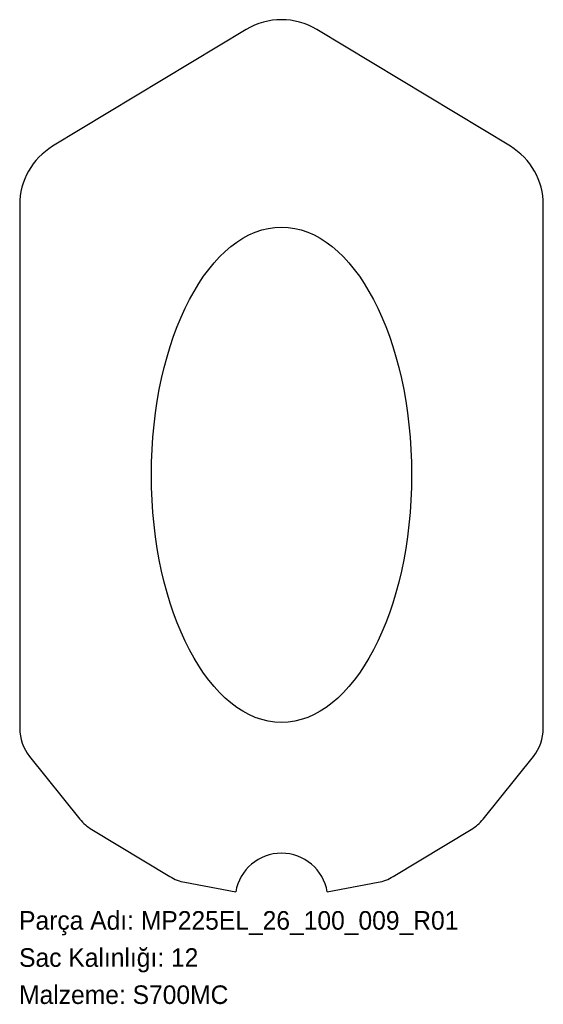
# Model space of a CAD drawing. Header units: millimetres. Extents: x 0 to 338, y -72 to 564.
import ezdxf

# ---------------------------------------------------------------- set-up
doc = ezdxf.new("R2010")
doc.units = ezdxf.units.MM
doc.linetypes.add('SLD-Katı', pattern=[0])
doc.linetypes.add('SLD-Sürekli', pattern=[0])
doc.layers.add('METIN', color=96, linetype='SLD-Katı')
doc.styles.add('SLDTEXTSTYLE0', font='ARIAL.TTF', dxfattribs={"width": 0.948, "bigfont": 'bigfont'})
doc.styles.add('SLDTEXTSTYLE1', font='ARIAL.TTF', dxfattribs={"width": 0.948})

msp = doc.modelspace()

# ---------------------------------------------------------------- linework, layer by layer
at = {"color": 7, "linetype": 'SLD-Sürekli', "lineweight": 25}
for p, q in [((146.66, 557.51), (21.66, 482.05)), ((317.14, 482.05), (192.14, 557.51)), ((0.4, 444.38), (0.4, 106.09)), ((338.4, 106.09), (338.4, 444.38)), ((6.77, 87.95), (39.26, 47.42)), ((299.54, 47.42), (332.03, 87.95)), ((46.9, 40.74), (97.41, 10.24)), ((241.39, 10.24), (291.9, 40.74)), ((107.04, 6.57), (139.83, 0.4)), ((198.97, 0.4), (231.76, 6.57))]:
    msp.add_line(p, q, dxfattribs=at)
for centre, radius, start, end in [((169.4, 519.85), 44, 58.87934, 121.12066), ((44.4, 444.38), 44, 121.12066, 180), ((294.4, 444.38), 44, 0, 58.87934), ((29.4, 106.09), 29, 180, 218.72048), ((309.4, 106.09), 29, 321.27952, 0), ((61.89, 65.56), 29, 218.72048, 238.87934), ((276.91, 65.56), 29, 301.12066, 321.27952), ((169.4, -4.65), 30, 9.69792, 170.30208), ((112.4, 35.07), 29, 238.87934, 259.34754), ((226.4, 35.07), 29, 280.65246, 301.12066)]:
    msp.add_arc(centre, radius, start, end, dxfattribs=at)
msp.add_ellipse((169.4, 269.85), major_axis=(0, -160), ratio=0.525, dxfattribs=at)

# ---------------------------------------------------------------- texts
at = {"layer": 'METIN', "char_height": 12, "attachment_point": 1}
for s, insert, style in [('Parça Adı: MP225EL_26_100_009_R01', (0, -12.03), 'SLDTEXTSTYLE0'), ('Sac Kalınlığı: 12', (0, -36.03), 'SLDTEXTSTYLE0'), ('Malzeme: S700MC', (0, -60.03), 'SLDTEXTSTYLE1')]:
    msp.add_mtext(s, dxfattribs=dict(at, insert=insert, style=style))

doc.saveas('drawing.dxf')
